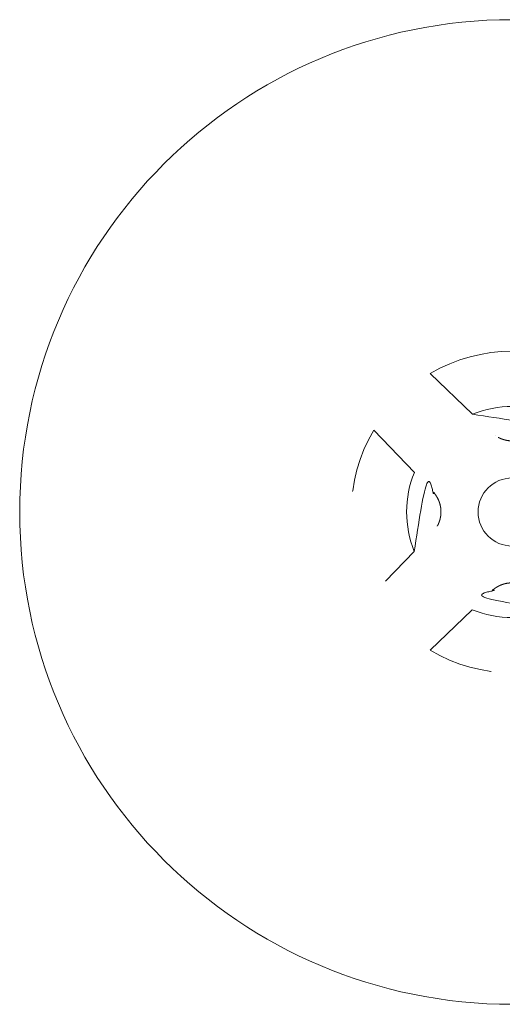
# Model space of a CAD drawing. Header units: metres. Extents: x -0.4 to 2.4, y -0.4 to 0.4.
# Tile 5 of 6: x 1.6 to 1.99, y -0.4 to 0.4. Entities that reach past the tile are written whole.
import ezdxf

# ---------------------------------------------------------------- set-up
doc = ezdxf.new("R2010")
doc.units = ezdxf.units.M
doc.header["$MEASUREMENT"] = 0
doc.linetypes.add('Dash Style-1', pattern=[0.10582, 0.0529, -0.05292])
doc.layers.add('72_VITRA_INSERT', color=7, linetype='Continuous')
doc.layers.add('72_VITRA_STANDARD_D2_TB_FOOT_UNDER', color=8, linetype='Dash Style-1', lineweight=5)
doc.layers.add('72_VITRA_STANDARD_D2_TB_TABLE_TOP', color=7, linetype='Continuous', lineweight=5)

# ---------------------------------------------------------------- blocks, each defined once
blk = doc.blocks.new('72_VITRA_STANDARD_D2_SUPER_FOLD_TABLE_FOOT')
at = {"layer": '72_VITRA_STANDARD_D2_TB_FOOT_UNDER', "flags": 128}
for points in [[(-0.06614, 0.11191), (-0.03203, 0.07904, -0.194932), (0.03203, 0.07904), (0.06614, 0.11191, 0.273421), (-0.06614, 0.11191)], [(-0.07904, 0.03203), (-0.11191, 0.06614, 0.273065), (-0.112, -0.066), (-0.07911, -0.03186, -0.19438), (-0.07904, 0.03203)], [(-0.0275, 0, -1), (0.0275, 0, -1)], [(-0.03221, -0.07897), (-0.0663, -0.11182, 0.274158), (0.0663, -0.11182), (0.03221, -0.07897, -0.196078), (-0.03221, -0.07897)]]:
    blk.add_lwpolyline(points, format="xyb", close=True, dxfattribs=at)
at = {"layer": '72_VITRA_STANDARD_D2_TB_FOOT_UNDER'}
blk.add_circle((0, 0), 0.0275, dxfattribs=at)
for points, weights in [([(-0.03203, 0.07904), (-0.02435, 0.07163), (-0.01666, 0.06422), (-0.01665, 0.06422), (-0.01664, 0.06421), (-0.01651, 0.06408), (-0.0161, 0.0637), (-0.01554, 0.0632), (-0.01496, 0.06273), (-0.01437, 0.06228), (-0.01377, 0.06184), (-0.01318, 0.06144), (-0.01258, 0.06106), (-0.01194, 0.06068), (-0.01122, 0.06028), (-0.0106, 0.05997), (-0.01006, 0.05971), (-0.00937, 0.0594), (-0.00883, 0.05919), (-0.00829, 0.05898), (-0.00759, 0.05873), (-0.00689, 0.05851), (-0.00617, 0.05831), (-0.00545, 0.05813), (-0.00473, 0.05797), (-0.00401, 0.05784), (-0.00324, 0.05772), (-0.00258, 0.05764), (-0.0019, 0.05758), (-0.00111, 0.05753), (-0.00073, 0.05752), (-0.00037, 0.05751), (0, 0.05751), (0.00037, 0.05751), (0.00073, 0.05752), (0.00111, 0.05753), (0.0019, 0.05758), (0.00258, 0.05764), (0.00324, 0.05772), (0.00401, 0.05784), (0.00473, 0.05797), (0.00545, 0.05813), (0.00617, 0.05831), (0.00689, 0.05851), (0.00759, 0.05873), (0.00829, 0.05898), (0.00883, 0.05919), (0.00937, 0.0594), (0.01006, 0.05971), (0.0106, 0.05997), (0.01122, 0.06028), (0.01194, 0.06068), (0.01258, 0.06106), (0.01318, 0.06144), (0.01377, 0.06184), (0.01437, 0.06228), (0.01496, 0.06273), (0.01554, 0.0632), (0.0161, 0.0637), (0.01651, 0.06408), (0.01664, 0.06421), (0.01665, 0.06422), (0.01666, 0.06422), (0.02435, 0.07163), (0.03203, 0.07904), (0, 0.09202), (-0.03203, 0.07904)], [1, 1, 1, 1, 1, 1, 1, 1, 1, 1, 1, 1, 1, 1, 1, 1, 1, 1, 1, 1, 1, 1, 1, 1, 1, 1, 1, 1, 1, 1, 1, 1, 1, 1, 1, 1, 1, 1, 1, 1, 1, 1, 1, 1, 1, 1, 1, 1, 1, 1, 1, 1, 1, 1, 1, 1, 1, 1, 1, 1, 1, 1, 1, 1, 1, 0.926784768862, 1]), ([(-0.07911, -0.03186), (-0.07167, -0.02414), (-0.06422, -0.01642), (-0.06422, -0.01641), (-0.06421, -0.0164), (-0.06407, -0.01626), (-0.06368, -0.01584), (-0.06317, -0.01525), (-0.06268, -0.01466), (-0.06221, -0.01405), (-0.06176, -0.01342), (-0.06135, -0.01281), (-0.06096, -0.01218), (-0.06057, -0.01151), (-0.06017, -0.01076), (-0.05984, -0.0101), (-0.05964, -0.00967), (-0.05939, -0.00909), (-0.0591, -0.00838), (-0.05885, -0.0077), (-0.05861, -0.00698), (-0.05839, -0.00625), (-0.0582, -0.0055), (-0.05803, -0.00475), (-0.05788, -0.004), (-0.05779, -0.00343), (-0.05772, -0.00301), (-0.05765, -0.00238), (-0.05757, -0.00161), (-0.05752, -0.00073), (-0.05751, -0.00035), (-0.05751, -0.0001), (-0.05751, 0.00012), (-0.05751, 0.00034), (-0.05751, 0.00059), (-0.05752, 0.00097), (-0.05757, 0.00185), (-0.05765, 0.00262), (-0.05772, 0.00325), (-0.05779, 0.00367), (-0.05788, 0.00424), (-0.05803, 0.00499), (-0.0582, 0.00574), (-0.05839, 0.00648), (-0.05861, 0.00722), (-0.05885, 0.00794), (-0.0591, 0.00861), (-0.05939, 0.00933), (-0.05964, 0.00991), (-0.05984, 0.01033), (-0.06017, 0.011), (-0.06057, 0.01175), (-0.06096, 0.01242), (-0.06135, 0.01304), (-0.06176, 0.01366), (-0.06221, 0.01428), (-0.06268, 0.0149), (-0.06317, 0.01549), (-0.06368, 0.01608), (-0.06407, 0.0165), (-0.06421, 0.01664), (-0.06422, 0.01665), (-0.06422, 0.01666), (-0.07163, 0.02435), (-0.07904, 0.03203), (-0.09198, 0.0001), (-0.07911, -0.03186)], [1, 1, 1, 1, 1, 1, 1, 1, 1, 1, 1, 1, 1, 1, 1, 1, 1, 1, 1, 1, 1, 1, 1, 1, 1, 1, 1, 1, 1, 1, 1, 1, 1, 1, 1, 1, 1, 1, 1, 1, 1, 1, 1, 1, 1, 1, 1, 1, 1, 1, 1, 1, 1, 1, 1, 1, 1, 1, 1, 1, 1, 1, 1, 1, 1, 0.927184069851, 1]), ([(0.03221, -0.07897), (0.02443, -0.07148), (0.01666, -0.06399), (0.01665, -0.06398), (0.01664, -0.06397), (0.01651, -0.06384), (0.0161, -0.06346), (0.01554, -0.06296), (0.01496, -0.06249), (0.01437, -0.06204), (0.01377, -0.0616), (0.01318, -0.0612), (0.01258, -0.06082), (0.01194, -0.06044), (0.01122, -0.06004), (0.0106, -0.05973), (0.01006, -0.05947), (0.00937, -0.05917), (0.00883, -0.05895), (0.00829, -0.05874), (0.00759, -0.05849), (0.00689, -0.05827), (0.00617, -0.05807), (0.00545, -0.05789), (0.00473, -0.05773), (0.00401, -0.0576), (0.00324, -0.05748), (0.00258, -0.0574), (0.0019, -0.05734), (0.00111, -0.05729), (0.00073, -0.05728), (0.00037, -0.05727), (0, -0.05727), (-0.00037, -0.05727), (-0.00073, -0.05728), (-0.00111, -0.05729), (-0.0019, -0.05734), (-0.00258, -0.0574), (-0.00324, -0.05748), (-0.00401, -0.0576), (-0.00473, -0.05773), (-0.00545, -0.05789), (-0.00617, -0.05807), (-0.00689, -0.05827), (-0.00759, -0.05849), (-0.00829, -0.05874), (-0.00883, -0.05895), (-0.00937, -0.05917), (-0.01006, -0.05947), (-0.0106, -0.05973), (-0.01122, -0.06004), (-0.01194, -0.06044), (-0.01258, -0.06082), (-0.01318, -0.0612), (-0.01377, -0.0616), (-0.01437, -0.06204), (-0.01496, -0.06249), (-0.01554, -0.06296), (-0.0161, -0.06346), (-0.01651, -0.06384), (-0.01664, -0.06397), (-0.01665, -0.06398), (-0.01666, -0.06399), (-0.02443, -0.07148), (-0.03221, -0.07897), (0, -0.0921), (0.03221, -0.07897)], [1, 1, 1, 1, 1, 1, 1, 1, 1, 1, 1, 1, 1, 1, 1, 1, 1, 1, 1, 1, 1, 1, 1, 1, 1, 1, 1, 1, 1, 1, 1, 1, 1, 1, 1, 1, 1, 1, 1, 1, 1, 1, 1, 1, 1, 1, 1, 1, 1, 1, 1, 1, 1, 1, 1, 1, 1, 1, 1, 1, 1, 1, 1, 1, 1, 0.925953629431, 1])]:
    blk.add_rational_spline(points, weights, degree=2, knots=[0, 0, 0, 1, 1, 2, 2, 3, 4, 5, 6, 7, 8, 9, 10, 11, 12, 13, 14, 15, 16, 17, 18, 19, 20, 21, 22, 23, 24, 25, 26, 27, 27, 28, 28, 29, 29, 30, 31, 32, 33, 34, 35, 36, 37, 38, 39, 40, 41, 42, 43, 44, 45, 46, 47, 48, 49, 50, 51, 52, 53, 54, 54, 55, 55, 56, 56, 57, 57, 57], dxfattribs=at)
blk = doc.blocks.new('72_VITRA_STANDARD_D2_SUPER_FOLD_TABLE_D796_TABLE_TOP')
at = {"layer": '72_VITRA_STANDARD_D2_TB_TABLE_TOP', "flags": 128}
blk.add_lwpolyline([(-0.398, 0, -1), (0.398, 0, -1)], format="xyb", close=True, dxfattribs=at)
blk = doc.blocks.new('72vitra_standard2B4F8DB57ADFD4E30B5F8447067C8DE68')
for name in ['72_VITRA_STANDARD_D2_SUPER_FOLD_TABLE_D796_TABLE_TOP', '72_VITRA_STANDARD_D2_SUPER_FOLD_TABLE_FOOT']:
    blk.add_blockref(name, (0, 0))
blk = doc.blocks.new('XCAD035C4675BD3412329CF2F35B43490356A9')
at = {"color": 7}
blk.add_blockref('72vitra_standard2B4F8DB57ADFD4E30B5F8447067C8DE68', (0, 0), dxfattribs=at)

msp = doc.modelspace()

# ---------------------------------------------------------------- block references
at = {"layer": '72_VITRA_INSERT'}
msp.add_blockref('XCAD035C4675BD3412329CF2F35B43490356A9', (2, 0), dxfattribs=at)

doc.saveas('drawing.dxf')
